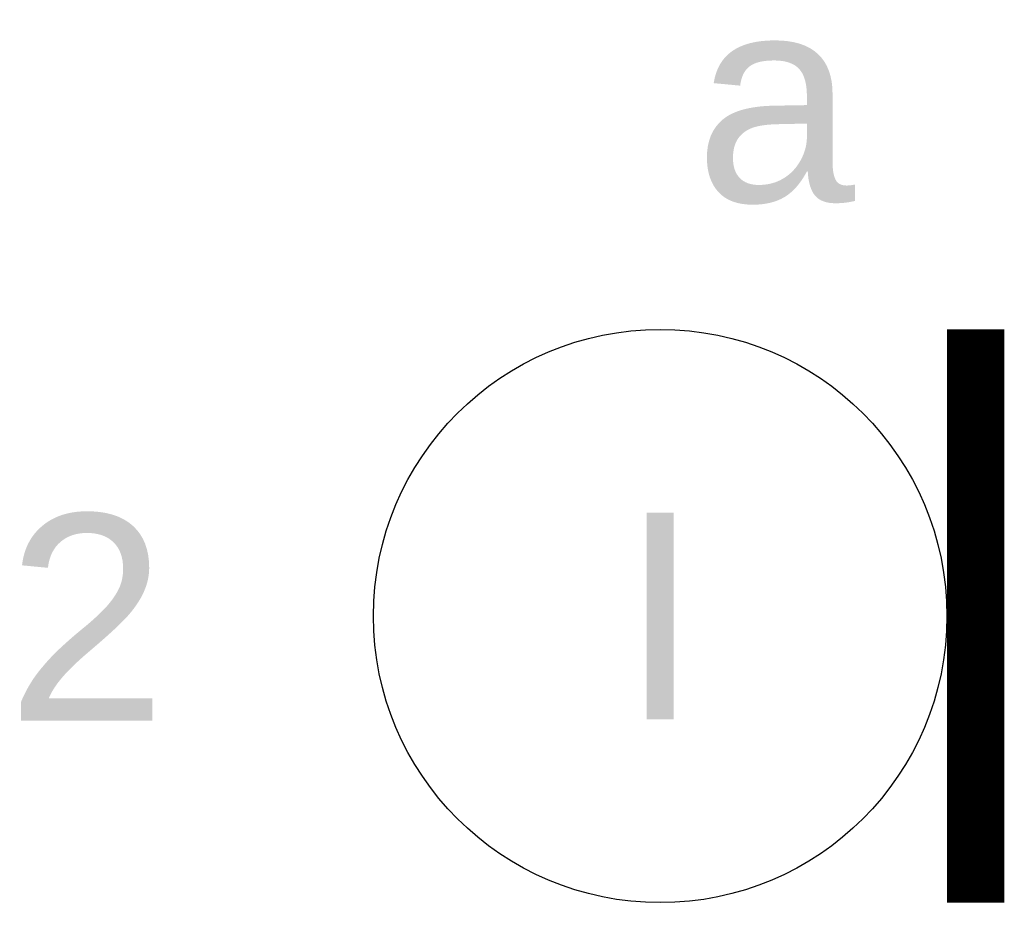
# Model space of a CAD drawing. Extents: x -238421 to 258165, y -34825 to 126331.
# Tile 207 of 239: x 41569 to 41998, y 24707 to 25105. Entities that reach past the tile are written whole.
import ezdxf
from ezdxf.enums import TextEntityAlignment as Align

# ---------------------------------------------------------------- set-up
doc = ezdxf.new("R2010")
doc.units = 0
doc.header["$LTSCALE"] = 50
doc.layers.get('0').update_dxf_attribs({"linetype": 'CONTINUOUS'})
doc.layers.add('EL6311--', color=3, linetype='CONTINUOUS')
doc.styles.add('BURO-018', font='ARIAL.TTF', dxfattribs={"height": 90})

# ---------------------------------------------------------------- blocks, each defined once
blk = doc.blocks.new('E00172')
at = {"color": 0, "linetype": 'Continuous', "const_width": 0.5}
blk.add_lwpolyline([(-2.5, 0.75), (2.5, 0.75)], dxfattribs=at)
at = {"color": 0, "linetype": 'Continuous'}
blk.add_circle((0, 3.5), 2.5, dxfattribs=at)
at = {"color": 0, "linetype": 'Continuous', "style": 'BURO-018'}
for tag, p in [('E_GKAST', (0, 11.5)), ('E_GROEP', (0, 8.5)), ('E_SGROEP', (4.5, 8.5)), ('E_ARMCODE', (0, 3.5)), ('E_SLET', (4.5, 2.5))]:
    blk.add_attdef(tag, text='', height=1.8, dxfattribs=at).set_placement(p, align=Align.MIDDLE)

msp = doc.modelspace()

# ---------------------------------------------------------------- block references
at = {"layer": 'EL6311--'}
ref = msp.add_blockref('E00172', (42023.28988, 24844.72983), dxfattribs=dict(at, xscale=50, yscale=50, zscale=50, rotation=90))
ref.add_attrib('E_ARMCODE', 'I', dxfattribs={"layer": '0', "color": 1, "linetype": 'Continuous', "height": 90, "style": 'BURO-018'}).set_placement((41848.28988, 24844.72983), align=Align.MIDDLE)
ref.add_attrib('E_SLET', 'a', dxfattribs={"layer": '0', "color": 1, "linetype": 'Continuous', "height": 90, "style": 'BURO-018'}).set_placement((41898.28988, 25069.72983), align=Align.MIDDLE)
ref.add_attrib('E_GROEP', '2', dxfattribs={"layer": '0', "color": 1, "linetype": 'Continuous', "height": 90, "style": 'BURO-018'}).set_placement((41598.28988, 24844.72983), align=Align.MIDDLE)

doc.saveas('drawing.dxf')
